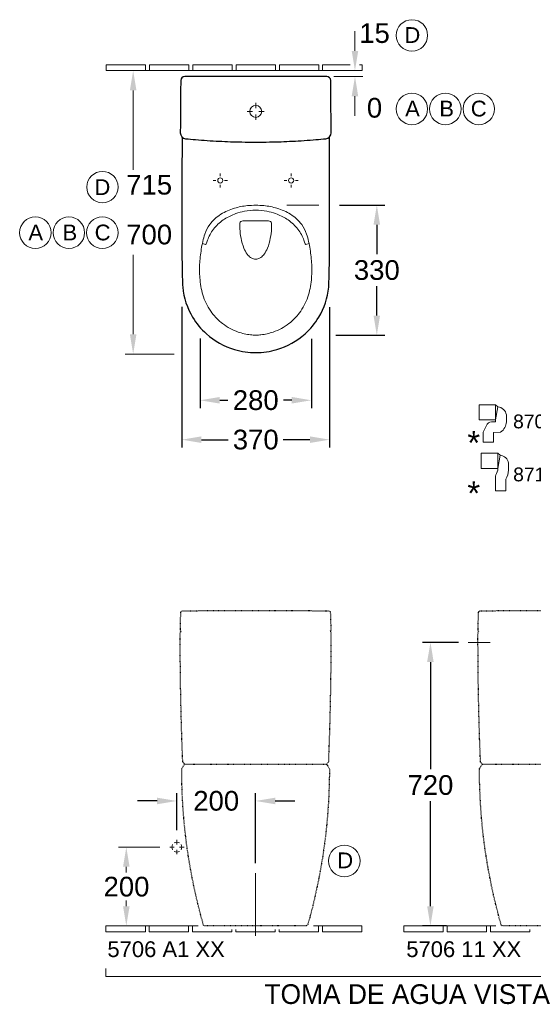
# Model space of a CAD drawing. Extents: x -36 to 10459, y -4640 to 3214.
# Tile 1 of 14: x -36 to 1269, y -4564 to -2065. Entities that reach past the tile are written whole.
import ezdxf

# ---------------------------------------------------------------- set-up
doc = ezdxf.new("R2010")
doc.units = 0
doc.linetypes.add('ACAD_ISO03W100', pattern=[30, 12, -18])
doc.linetypes.add('VERDECKT2', pattern=[4.7625, 3.175, -1.5875])
doc.layers.get('Defpoints').update_dxf_attribs({"linetype": 'CONTINUOUS'})
for name, color, linetype, lineweight in [('0-Dick', 7, 'CONTINUOUS', 30), ('0-Dick-Verdeckt', 254, 'VERDECKT2', 30), ('0-Dünn', 2, 'CONTINUOUS', 5)]:
    doc.layers.add(name, color=color, linetype=linetype, lineweight=lineweight)
doc.styles.get("Standard").update_dxf_attribs({"font": 'arial.ttf'})
doc.styles.add('STYL2', font='arial.ttf')
doc.dimstyles.get("Standard").update_dxf_attribs({"dimscale": 0, "dimtxt": 50, "dimasz": 50, "dimexe": 20, "dimexo": 25, "dimgap": 15, "dimtad": 0, "dimtih": 1, "dimtoh": 1, "dimdec": 0, "dimdsep": 46, "dimtxsty": 'STYL2', "dimcen": 3, "dimclrd": 256, "dimclre": 256, "dimclrt": 256, "dimadec": 0, "dimazin": 0, "dimtfac": 1, "dimtdec": 0, "dimtofl": 0, "dimtmove": 0, "dimatfit": 3, "dimfxl": 0, "dimtolj": 1, "dimtzin": 0, "dimarcsym": 0})

# ---------------------------------------------------------------- blocks, each defined once
blk = doc.blocks.new('*D184')
at = {"layer": '0-Dünn', "linetype": 'Continuous', "lineweight": -2}
for p, q in [((376.3, -2793.7), (376.3, -3151)), ((751.8, -2794.5), (751.8, -3151)), ((426.3, -3131), (493.9, -3131)), ((701.8, -3131), (634.2, -3131))]:
    blk.add_line(p, q, dxfattribs=at)
at = {"layer": '0-Dünn', "linetype": 'Continuous'}
for points in [[(426.3, -3122.6), (426.3, -3139.3), (376.3, -3131)], [(701.8, -3122.6), (701.8, -3139.3), (751.8, -3131)]]:
    blk.add_solid(points, dxfattribs=at)
at = {"layer": 'Defpoints', "color": 0, "linetype": 'Continuous'}
for p in [(376.3, -2768.7), (751.8, -2769.5), (751.8, -3131)]:
    blk.add_point(p, dxfattribs=at)
at = {"layer": '0-Dünn', "linetype": 'Continuous', "insert": (564.1, -3131), "char_height": 50, "attachment_point": 5, "style": 'STYL2'}
blk.add_mtext('\\A1;370', dxfattribs=at)
blk = doc.blocks.new('*D188')
at = {"layer": '0-Dünn', "linetype": 'Continuous', "lineweight": -2}
for p, q in [((313.7, -4047.8), (263.7, -4047.8)), ((363.7, -4121.8), (363.7, -4027.8)), ((563.6, -4205.7), (563.6, -4027.8)), ((613.6, -4047.8), (663.6, -4047.8))]:
    blk.add_line(p, q, dxfattribs=at)
at = {"layer": '0-Dünn', "linetype": 'Continuous'}
for points in [[(313.7, -4039.5), (313.7, -4056.2), (363.7, -4047.8)], [(613.6, -4039.5), (613.6, -4056.2), (563.6, -4047.8)]]:
    blk.add_solid(points, dxfattribs=at)
at = {"layer": 'Defpoints', "color": 0, "linetype": 'Continuous'}
for p in [(563.6, -4047.8), (363.7, -4146.8), (563.6, -4230.7)]:
    blk.add_point(p, dxfattribs=at)
at = {"layer": '0-Dünn', "linetype": 'Continuous', "insert": (463.7, -4047.8), "char_height": 50, "attachment_point": 5, "style": 'STYL2'}
blk.add_mtext('\\A1;200', dxfattribs=at)
blk = doc.blocks.new('*D189')
at = {"layer": '0-Dünn', "linetype": 'Continuous', "lineweight": -2}
for p, q in [((422.6, -2874.6), (422.6, -3051)), ((705.5, -2875.2), (705.5, -3051)), ((472.6, -3031), (493.5, -3031)), ((655.5, -3031), (634.6, -3031))]:
    blk.add_line(p, q, dxfattribs=at)
at = {"layer": '0-Dünn', "linetype": 'Continuous'}
for points in [[(472.6, -3022.6), (472.6, -3039.3), (422.6, -3031)], [(655.5, -3022.6), (655.5, -3039.3), (705.5, -3031)]]:
    blk.add_solid(points, dxfattribs=at)
at = {"layer": 'Defpoints', "color": 0, "linetype": 'Continuous'}
for p in [(422.6, -2849.6), (705.5, -2850.2), (705.5, -3031)]:
    blk.add_point(p, dxfattribs=at)
at = {"layer": '0-Dünn', "linetype": 'Continuous', "insert": (564.1, -3031), "char_height": 50, "attachment_point": 5, "style": 'STYL2'}
blk.add_mtext('\\A1;280', dxfattribs=at)
blk = doc.blocks.new('*D190')
at = {"layer": '0-Dünn', "linetype": 'Continuous', "lineweight": -2}
for p, q in [((776.8, -2535.5), (891.7, -2535.5)), ((871.7, -2585.5), (871.7, -2660.2)), ((871.7, -2816.1), (871.7, -2741.3)), ((767.3, -2866.1), (891.7, -2866.1))]:
    blk.add_line(p, q, dxfattribs=at)
at = {"layer": '0-Dünn', "linetype": 'Continuous'}
for points in [[(863.4, -2585.5), (880, -2585.5), (871.7, -2535.5)], [(863.4, -2816.1), (880, -2816.1), (871.7, -2866.1)]]:
    blk.add_solid(points, dxfattribs=at)
at = {"layer": 'Defpoints', "color": 0, "linetype": 'Continuous'}
for p in [(751.8, -2535.5), (871.7, -2535.5), (742.3, -2866.1)]:
    blk.add_point(p, dxfattribs=at)
at = {"layer": '0-Dünn', "linetype": 'Continuous', "insert": (871.7, -2700.8), "char_height": 50, "attachment_point": 5, "style": 'STYL2'}
blk.add_mtext('\\A1;330', dxfattribs=at)
blk = doc.blocks.new('*D191')
at = {"layer": '0-Dünn', "linetype": 'Continuous', "lineweight": -2}
for p, q in [((1078.9, -3645.3), (987.9, -3645.3)), ((1007.9, -3695.3), (1007.9, -3967.1)), ((1007.9, -4315), (1007.9, -4048.2)), ((1048.4, -4365), (987.9, -4365))]:
    blk.add_line(p, q, dxfattribs=at)
at = {"layer": '0-Dünn', "linetype": 'Continuous'}
for points in [[(999.5, -3695.3), (1016.2, -3695.3), (1007.9, -3645.3)], [(999.5, -4315), (1016.2, -4315), (1007.9, -4365)]]:
    blk.add_solid(points, dxfattribs=at)
at = {"layer": 'Defpoints', "color": 0, "linetype": 'Continuous'}
for p in [(1103.9, -3645.3), (1007.9, -4365), (1073.4, -4365)]:
    blk.add_point(p, dxfattribs=at)
at = {"layer": '0-Dünn', "linetype": 'Continuous', "insert": (1007.9, -4007.7), "char_height": 50, "attachment_point": 5, "style": 'STYL2'}
blk.add_mtext('\\A1;720', dxfattribs=at)

msp = doc.modelspace()

# ---------------------------------------------------------------- linework, layer by layer
at = {"layer": '0-Dick', "linetype": 'Continuous'}
msp.add_lwpolyline([(564.1, -2375.9, 0.00569), (599.3, -2375.5, 0.007285), (657.3, -2373.5, 0.00905), (717.1, -2369.4, 0.002683), (742.1, -2367.1, 0.387815), (755.6, -2352.2, -0.000005), (755.3, -2298.1, 0.001462), (754.8, -2241.5, 0.000101), (754.5, -2219.4, 0.410699), (744.5, -2209.5), (564.1, -2209.5), (383.6, -2209.5, 0.410699), (373.6, -2219.4, 0.000101), (373.3, -2241.5, 0.001462), (372.8, -2298.1, -0.000005), (372.5, -2352.2, 0.387815), (386.1, -2367.1, 0.002683), (411.1, -2369.4, 0.00905), (470.8, -2373.5, 0.007285), (528.8, -2375.5, 0.00569)], format="xyb", close=True, dxfattribs=at)
msp.add_lwpolyline([(376.9, -2362.8), (376.9, -2362.8, -0.005405), (376.6, -2427.5, 0.00074), (376.4, -2558.9, -0.004439), (376.7, -2643.1, 0.008432), (377.3, -2702.8, 0.007869), (378.6, -2743.9, 0.113131), (403.9, -2820.3, 0.073798), (438.7, -2862.2, 0.109671), (510.2, -2902.3, 0.069754), (564.1, -2909.9, 0.069754), (617.9, -2902.3, 0.109671), (689.4, -2862.2, 0.073798), (724.2, -2820.3, 0.113131), (749.5, -2743.9, 0.007869), (750.8, -2702.8, 0.008432), (751.5, -2643.1, -0.004439), (751.7, -2558.9, 0.00074), (751.5, -2427.5, -0.005405), (751.2, -2362.8), (751.2, -2362.8)], format="xyb", dxfattribs=at)
at = {"layer": '0-Dick-Verdeckt', "color": 0, "linetype": 'ACAD_ISO03W100', "ltscale": 0.09, "flags": 128}
for points in [[(563.6, -4365), (435.7, -4365, -0.344674), (430.9, -4361.4), (429.4, -4355.9, -0.012477), (412, -4286.9, -0.013254), (395.9, -4205.3, -0.016527), (383.8, -4116.5, -0.021058), (376.3, -3990.8, -0.003929), (376, -3968.1, -0.164869), (377.7, -3963.3), (382.2, -3956, -0.145423), (383.8, -3954.5), (378.8, -3949.7), (378.6, -3946.2, -0.004953), (374.1, -3800.7, -0.004274), (372.4, -3667.8, -0.001474), (372.4, -3625.8, -0.00036), (372.4, -3619.5), (374.4, -3617.5), (372.5, -3615.5), (372.6, -3612.7, 0), (373.3, -3586.2, 0), (373.7, -3570, -0.4052), (378.7, -3565.1, 0.000014), (446, -3564.8, -0.000094), (535.5, -3564.4, -0.002186), (563.7, -3564.4, -0.002186), (591.8, -3564.4, -0.000094), (681.3, -3564.8, 0.000014), (748.7, -3565.1, -0.4052), (753.6, -3570, 0), (754.1, -3586.2, 0), (754.8, -3612.7), (754.8, -3615.5), (753, -3617.5), (755, -3619.5, -0.00036), (755, -3625.8, -0.001474), (754.9, -3667.8, -0.004274), (753.2, -3800.7, -0.004953), (748.7, -3946.2), (748.6, -3949.7), (743.6, -3954.5, -0.145423), (745.2, -3956), (749.7, -3963.3, -0.164869), (751.3, -3968.1, -0.003929), (751, -3990.8, -0.021058), (743.5, -4116.5, -0.016527), (731.4, -4205.3, -0.013254), (715.3, -4286.9, -0.012477), (698, -4355.9), (696.4, -4361.4, -0.344674), (691.6, -4365), (563.7, -4365)], [(1320, -4365), (1192.1, -4365, -0.344674), (1187.3, -4361.4), (1185.8, -4355.9, -0.012477), (1168.4, -4286.9, -0.013254), (1152.3, -4205.3, -0.016527), (1140.2, -4116.5, -0.021058), (1132.7, -3990.8, -0.003929), (1132.4, -3968.1, -0.164869), (1134.1, -3963.3), (1138.6, -3956, -0.145423), (1140.2, -3954.5), (1135.2, -3949.7), (1135, -3946.2, -0.004953), (1130.5, -3800.7, -0.004274), (1128.8, -3667.8, -0.001474), (1128.7, -3625.8, -0.00036), (1128.8, -3619.5), (1130.8, -3617.5), (1128.9, -3615.5), (1129, -3612.7, 0), (1129.7, -3586.2, 0), (1130.1, -3570, -0.4052), (1135.1, -3565.1, 0.000014), (1202.4, -3564.8, -0.000094), (1291.9, -3564.4, -0.002186), (1320.1, -3564.4, -0.002186), (1348.2, -3564.4, -0.000094), (1437.7, -3564.8, 0.000014), (1505.1, -3565.1, -0.4052), (1510, -3570, 0), (1510.5, -3586.2, 0), (1511.2, -3612.7), (1511.2, -3615.5), (1509.4, -3617.5), (1511.4, -3619.5, -0.00036), (1511.4, -3625.8, -0.001474), (1511.3, -3667.8, -0.004274), (1509.6, -3800.7, -0.004953), (1505.1, -3946.2), (1505, -3949.7), (1500, -3954.5, -0.145423), (1501.6, -3956), (1506.1, -3963.3, -0.164869), (1507.7, -3968.1, -0.003929), (1507.4, -3990.8, -0.021058), (1499.9, -4116.5, -0.016527), (1487.8, -4205.3, -0.013254), (1471.7, -4286.9, -0.012477), (1454.4, -4355.9), (1452.8, -4361.4, -0.344674), (1448, -4365), (1320.1, -4365)]]:
    msp.add_lwpolyline(points, format="xyb", dxfattribs=at)
for points in [[(383.8, -3954.5), (743.6, -3954.5)], [(1140.2, -3954.5), (1500, -3954.5)]]:
    msp.add_lwpolyline(points, dxfattribs=at)
at = {"layer": '0-Dünn', "linetype": 'Continuous'}
for p, q in [((816.2, -2144.5), (816.2, -2094.5)), ((284.1, -2179.5), (184.1, -2179.5)), ((184.1, -2179.5), (184.1, -2194.5)), ((184.1, -2194.5), (284.1, -2194.5)), ((209.1, -2194.5), (255.3, -2194.5)), ((209.1, -2194.5), (272.7, -2194.5)), ((284.1, -2194.5), (284.1, -2179.5)), ((284.1, -2194.5), (394.1, -2194.5)), ((394.1, -2179.5), (294.1, -2179.5)), ((294.1, -2179.5), (294.1, -2194.5)), ((394.1, -2194.5), (394.1, -2179.5)), ((504.1, -2194.5), (394.1, -2194.5)), ((504.1, -2179.5), (404.1, -2179.5)), ((404.1, -2179.5), (404.1, -2194.5)), ((504.1, -2179.5), (504.1, -2194.5)), ((614.1, -2194.5), (504.1, -2194.5)), ((614.1, -2179.5), (514.1, -2179.5)), ((514.1, -2179.5), (514.1, -2194.5)), ((614.1, -2179.5), (614.1, -2194.5)), ((724.1, -2194.5), (614.1, -2194.5)), ((724.1, -2179.5), (624.1, -2179.5)), ((624.1, -2179.5), (624.1, -2194.5)), ((724.1, -2179.5), (724.1, -2194.5)), ((834.1, -2194.5), (724.1, -2194.5)), ((734.1, -2179.5), (804.4, -2179.5)), ((734.1, -2194.5), (734.1, -2179.5)), ((809.1, -2194.5), (796.2, -2194.5)), ((827.8, -2179.5), (834.1, -2179.5)), ((834.1, -2179.5), (834.1, -2194.5)), ((762.2, -2209.5), (836.2, -2209.5)), ((252.7, -2244.5), (252.7, -2446.6)), ((816.2, -2259.5), (816.2, -2309.5)), ((542.2, -2297.8), (555.9, -2297.8)), ((564, -2276), (564, -2289.6)), ((585.8, -2297.8), (572.2, -2297.8)), ((564, -2319.5), (564, -2305.9)), ((463, -2473.1), (456.1, -2473.1)), ((474, -2462.1), (474, -2455.1)), ((485, -2473.1), (492, -2473.1)), ((643, -2473.1), (636, -2473.1)), ((654, -2462.1), (654, -2455.1)), ((665, -2473.1), (671.9, -2473.1)), ((474, -2484.1), (474, -2491.1)), ((654, -2484.1), (654, -2491.1)), ((252.7, -2863.6), (252.7, -2661.5)), ((356.6, -2913.6), (232.7, -2913.6)), ((1173.1, -3042.5), (1173.1, -3080.9)), ((1179.3, -3047.8), (1173.1, -3080.9)), ((1178.8, -3165.3), (1178.8, -3204)), ((1178.8, -3204), (1185, -3170.7)), ((1103.9, -3645.3), (1159.5, -3645.3)), ((363.7, -4158.2), (363.7, -4146.8)), ((320.5, -4165), (215.3, -4165)), ((345.5, -4165), (356.9, -4165)), ((363.7, -4171.8), (363.7, -4183.2)), ((381.9, -4165), (370.5, -4165)), ((235.3, -4215), (235.3, -4229.5)), ((563.6, -4390.3), (563.6, -4230.7)), ((235.3, -4300.5), (235.3, -4315)), ((183.7, -4365), (283.7, -4365)), ((183.7, -4380), (183.7, -4365)), ((258.7, -4365), (215.3, -4365)), ((283.7, -4365), (283.7, -4380)), ((283.7, -4365), (293.7, -4365)), ((293.7, -4365), (393.7, -4365)), ((293.7, -4380), (293.7, -4365)), ((393.7, -4365), (393.7, -4380)), ((393.7, -4365), (403.7, -4365)), ((403.7, -4365), (417.9, -4365)), ((403.7, -4365), (403.7, -4380)), ((723.7, -4365), (710.5, -4365)), ((723.7, -4365), (723.7, -4380)), ((723.7, -4365), (733.7, -4365)), ((833.7, -4365), (733.7, -4365)), ((733.7, -4365), (733.7, -4380)), ((833.7, -4380), (833.7, -4365)), ((940.1, -4365), (1040.1, -4365)), ((940.1, -4380), (940.1, -4365)), ((1040.1, -4365), (1040.1, -4380)), ((1040.1, -4365), (1050.1, -4365)), ((1050.1, -4365), (1150.1, -4365)), ((1050.1, -4380), (1050.1, -4365)), ((1150.1, -4365), (1150.1, -4380)), ((1150.1, -4365), (1160.1, -4365)), ((1160.1, -4365), (1174.3, -4365)), ((1160.1, -4365), (1160.1, -4380)), ((247.3, -4380), (183.7, -4380)), ((283.7, -4380), (247.3, -4380)), ((393.7, -4380), (293.7, -4380)), ((503.7, -4380), (403.7, -4380)), ((503.7, -4380), (503.7, -4374.2)), ((513.7, -4380), (513.7, -4374.2)), ((513.7, -4380), (613.7, -4380)), ((613.7, -4380), (613.7, -4374.2)), ((623.7, -4380), (623.7, -4374.2)), ((623.7, -4380), (723.7, -4380)), ((733.7, -4380), (833.7, -4380)), ((1003.7, -4380), (940.1, -4380)), ((1040.1, -4380), (1003.7, -4380)), ((1150.1, -4380), (1050.1, -4380)), ((1260.1, -4380), (1160.1, -4380)), ((1260.1, -4380), (1260.1, -4374.2))]:
    msp.add_line(p, q, dxfattribs=at)
for points in [[(564.2, -2865.6, 0.027113), (577.4, -2864.9, 0.052564), (608.5, -2857.8, 0.075659), (648.3, -2836.5, 0.070525), (675.1, -2809.3, 0.076523), (696.6, -2768.7, 0.058257), (705.4, -2725.4, 0.035041), (706.5, -2686.6, 0.024329), (702.2, -2647.6, 0.045639), (693.2, -2609.2, 0.074958), (680.8, -2585, 0.092446), (652.7, -2559, 0.068874), (618.1, -2543.6, 0.048858), (584.9, -2537.1, 0.024625), (564.1, -2536.1), (564.1, -2536.1), (564.1, -2536.1, 0.024625), (543.2, -2537.1, 0.048858), (510, -2543.6, 0.068874), (475.4, -2559, 0.092446), (447.4, -2585, 0.074958), (435, -2609.2, 0.045639), (425.9, -2647.6, 0.024329), (421.6, -2686.6, 0.035041), (422.7, -2725.4, 0.058257), (431.5, -2768.7, 0.076523), (453, -2809.3, 0.070525), (479.8, -2836.5, 0.075659), (519.6, -2857.8, 0.052564), (550.7, -2864.9, 0.027113), (564, -2865.6)], [(428.5, -2633.5), (436.8, -2635.3, 0.330586), (437.9, -2634.8, 0.060093), (439.1, -2632.7, -0.010746), (442.9, -2621.6, -0.082119), (459.4, -2593.7, -0.075364), (485.1, -2571.1, -0.058623), (513.5, -2557.3, -0.038832), (535.6, -2551.4, -0.045788), (564, -2548.7, -0.046073), (592.5, -2551.4, -0.038832), (614.6, -2557.3, -0.058623), (643, -2571.1, -0.075364), (668.8, -2593.7, -0.082119), (685.3, -2621.6, -0.010746), (689.1, -2632.7, 0.060093), (690.2, -2634.8, 0.330586), (691.4, -2635.3), (699.6, -2633.5)], [(564, -2672.8, 0.056701), (569.2, -2672.2, 0.093792), (577.2, -2668.6, 0.084489), (585.5, -2660.3, 0.060523), (593.9, -2644.8, 0.048011), (601.2, -2620, 0.035299), (604.2, -2595.5, 0.021339), (604.4, -2583.9, 0.335965), (599.3, -2576.4, 0.073861), (594.4, -2575.5, 0.006615), (592, -2575.4, 0.011661), (588.8, -2575.4, 0.006555), (573.8, -2575.8, -0.003147), (564, -2575.9), (564, -2575.9), (564, -2575.9, -0.003147), (554.1, -2575.8, 0.006555), (539.1, -2575.4, 0.011661), (536, -2575.4, 0.006615), (533.6, -2575.5, 0.073861), (528.6, -2576.4, 0.335965), (523.6, -2583.9, 0.021339), (523.8, -2595.5, 0.035299), (526.8, -2620, 0.048011), (534.1, -2644.8, 0.060523), (542.4, -2660.3, 0.084489), (550.7, -2668.6, 0.093792), (558.8, -2672.2, 0.056701), (564, -2672.8)]]:
    msp.add_lwpolyline(points, format="xyb", dxfattribs=at)
msp.add_lwpolyline([(724.5, -2535.5), (643.1, -2535.5)], dxfattribs=at)
for points in [[(1152, -3091.3), (1142.1, -3111.6), (1142.1, -3136.9), (1168.1, -3136.9), (1168.2, -3112.5), (1186.3, -3111.6, 0.254252), (1200.8, -3085.6), (1200.8, -3067.7, 0.350304), (1179.3, -3047.8), (1173.1, -3042.5), (1131.6, -3042.5), (1131.6, -3080.9), (1173.1, -3080.9), (1173.1, -3085.5), (1167, -3085.5, 0.219379)], [(1199.2, -3260.4), (1199.2, -3231, 0.117941), (1206.6, -3208.7), (1206.6, -3190.7, 0.350304), (1185, -3170.7), (1178.8, -3165.3), (1137, -3165.3), (1137, -3204), (1178.8, -3204), (1178.8, -3208.6), (1178.8, -3208.6), (1175.6, -3216.5, 0.121728), (1172.9, -3231), (1172.9, -3260.4)]]:
    msp.add_lwpolyline(points, format="xyb", close=True, dxfattribs=at)
at = {"layer": '0-Dünn'}
msp.add_lwpolyline([(183.7, -4473.3), (183.7, -4493.3), (1700.1, -4493.3), (1700.1, -4473.3)], dxfattribs=at)
at = {"layer": '0-Dünn', "linetype": 'Continuous'}
for centre, radius in [((960.8, -2105.2), 40), ((960.8, -2291.6), 40), ((1045.8, -2291.6), 40), ((1130.8, -2291.6), 40), ((564, -2297.8), 15.2), ((174.8, -2490.1), 40), ((474, -2473.1), 6.53), ((654, -2473.1), 6.53), ((4.4, -2605.7), 40), ((89.4, -2605.7), 40), ((174.4, -2605.7), 40), ((789.3, -4200.1), 40)]:
    msp.add_circle(centre, radius, dxfattribs=at)
for start, end in [(148.745, 211.255), (58.745, 121.255), (328.745, 31.255), (238.745, 301.255)]:
    msp.add_arc((363.7, -4165), 12.5, start, end, dxfattribs=at)
for points in [[(807.9, -2144.5), (824.5, -2144.5), (816.2, -2194.5)], [(244.4, -2244.5), (261.1, -2244.5), (252.7, -2194.5)], [(807.9, -2259.5), (824.5, -2259.5), (816.2, -2209.5)], [(244.4, -2863.6), (261.1, -2863.6), (252.7, -2913.6)], [(227, -4215), (243.7, -4215), (235.3, -4165)], [(227, -4315), (243.7, -4315), (235.3, -4365)]]:
    msp.add_solid(points, dxfattribs=at)

# ---------------------------------------------------------------- texts
for s, p in [('D', (941.8, -2124.1)), ('A', (943.7, -2310.7)), ('B', (1030.5, -2310.7)), ('C', (1110.4, -2310.7)), ('D', (154.3, -2510.1)), ('A', (-13.4, -2625.2)), ('B', (73.3, -2625.2)), ('C', (154.9, -2625.2)), ('D', (771.3, -4218.6))]:
    msp.add_text(s, height=40, dxfattribs=at).set_placement(p)
at = {"layer": '0-Dünn', "linetype": 'Continuous', "char_height": 50, "attachment_point": 5, "style": 'STYL2'}
for s, insert in [('\\A1;15', (865.9, -2099.5)), ('\\A1;0', (865.9, -2289.1)), ('\\A1;715', (293.4, -2484.3)), ('\\A1;700', (293.4, -2610.7)), ('\\A1;200', (235.8, -4265.6))]:
    msp.add_mtext(s, dxfattribs=dict(at, insert=insert))
at = {"layer": '0-Dünn', "linetype": 'Continuous', "attachment_point": 1}
for s, insert, char_height, width in [('8701 00  =', (1217.9, -3067.2), 35, 1101.975), ('8711 00  =', (1218.1, -3201.7), 35, 1101.975), ('TOMA DE AGUA VISTA', (586.2, -4513), 50, 1374.892)]:
    msp.add_mtext(s, dxfattribs=dict(at, insert=insert, char_height=char_height, width=width))
at = {"layer": '0-Dünn', "linetype": 'Continuous', "char_height": 60, "attachment_point": 5}
for insert in [(1118, -3138.9), (1118, -3266.9)]:
    msp.add_mtext('\\A1;*', dxfattribs=dict(at, insert=insert))
at = {"layer": '0-Dünn', "linetype": 'Continuous', "char_height": 40, "attachment_point": 1}
for s, width, insert in [('5706 A1 XX', 339.449, (187.3, -4404)), ('5706 11 XX', 334.169, (946.5, -4404))]:
    msp.add_mtext_dynamic_manual_height_columns(s, width=width, gutter_width=1025.1, heights=[0], dxfattribs=dict(at, insert=insert))

# ---------------------------------------------------------------- dimensions: what is measured, and where the dimension line sits
at = {"layer": '0-Dünn', "linetype": 'Continuous'}
for base, p1, p2, text, picture, middle in [((871.7, -2535.5), (742.3, -2866.1), (751.8, -2535.5), '330', '*D190', (871.7, -2700.8)), ((1007.9, -4365), (1103.9, -3645.3), (1073.4, -4365), '720', '*D191', (1007.9, -4007.7))]:
    dim = msp.add_linear_dim(base=base, p1=p1, p2=p2, angle=90, text=text, dimstyle='Standard', override={"dimscale": 1, "dimtxt": 50, "dimtmove": 0}, dxfattribs=at)
    dim.commit()
    dim.dimension.update_dxf_attribs({"geometry": picture, "text_midpoint": middle, "dimtype": 160})
for base, p1, p2, text, picture, middle in [((751.8, -3131), (376.3, -2768.7), (751.8, -2769.5), '370', '*D184', (564.1, -3131)), ((705.5, -3031), (422.6, -2849.6), (705.5, -2850.2), '280', '*D189', (564.1, -3031))]:
    dim = msp.add_linear_dim(base=base, p1=p1, p2=p2, text=text, dimstyle='Standard', override={"dimscale": 1, "dimtxt": 50, "dimtmove": 0}, dxfattribs=at)
    dim.commit()
    dim.dimension.update_dxf_attribs({"geometry": picture, "text_midpoint": middle, "dimtype": 160})
dim = msp.add_linear_dim(base=(563.6, -4047.8), p1=(363.7, -4146.8), p2=(563.6, -4230.7), dimstyle='Standard', override={"dimscale": 1}, dxfattribs=at)
dim.commit()
dim.dimension.update_dxf_attribs({"geometry": '*D188', "text_midpoint": (463.7, -4047.8), "dimtype": 160})

doc.saveas('drawing.dxf')
